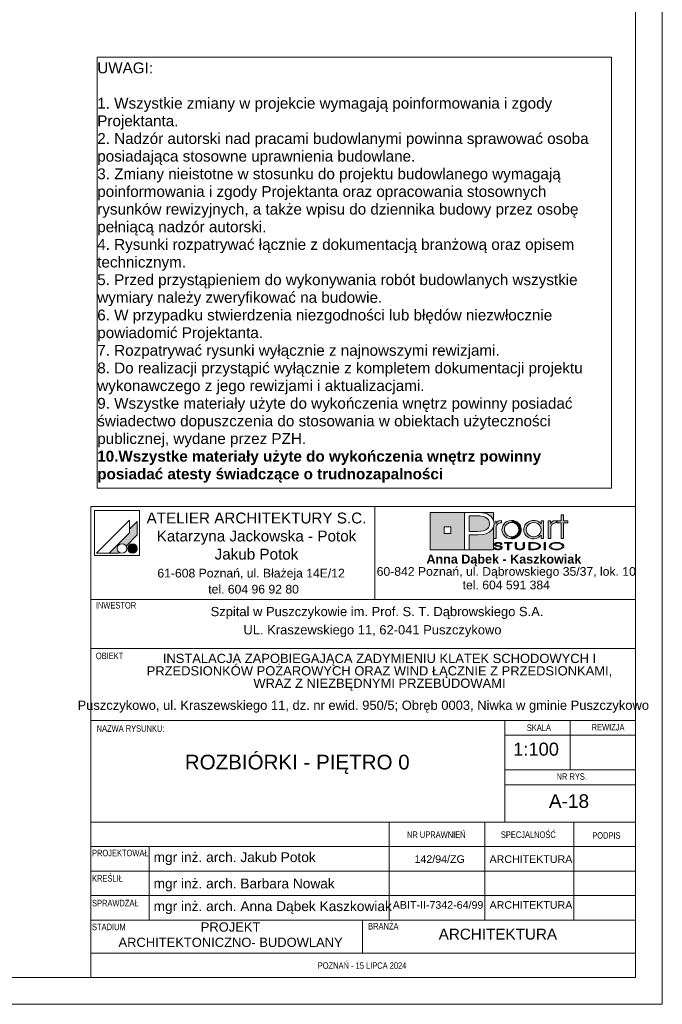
# Paper-space layout 'A-18 ROZBIÓRKI - PIĘTRO 0' of a CAD drawing. Header units: millimetres. Extents: x 0 to 540, y 0 to 297.
# Tile 6 of 7: x 422 to 540, y 0 to 181. Entities that reach past the tile are written whole.
import ezdxf

# ---------------------------------------------------------------- set-up
doc = ezdxf.new("R2010")
doc.units = ezdxf.units.MM
doc.header["$MEASUREMENT"] = 0
doc.layers.add('0_Nr_pióra__2', color=8, linetype='Continuous', lineweight=13)
for name, color, linetype, lineweight, true_color in [('0_Nr_pióra__249', 7, 'Continuous', 5, 0x191919), ('A_Arkusz_Nr_pióra__19', 7, 'Continuous', 5, 0x191919), ('A_Arkusz_Nr_pióra__255', 7, 'Continuous', 15, 0x242424)]:
    doc.layers.add(name, color=color, linetype=linetype, lineweight=lineweight, true_color=true_color)
doc.styles.add('STYL_AUTOMATYCZNY_1', font='arial.ttf')
doc.styles.add('STYL_AUTOMATYCZNY_2', font='ARIALN.TTF')
doc.styles.add('STYL_AUTOMATYCZNY_3', font='arial.ttf')

psp = doc.layouts.new('A-18 ROZBIÓRKI - PIĘTRO 0')

# ---------------------------------------------------------------- hatches: boundary and pattern name
at = {"layer": 'A_Arkusz_Nr_pióra__19', "linetype": 'Continuous', "lineweight": 5, "true_color": 0x191919}
for points in [[(443.6, 88.67), (442.2, 87.26), (442.2, 86.61), (438.43, 82.85), (440.24, 82.85), (440.35, 82.96), (440.22, 83.05), (440.11, 83.16), (440.02, 83.29), (439.96, 83.43), (439.92, 83.58), (439.91, 83.73), (439.92, 83.88), (439.96, 84.03), (440.02, 84.17), (440.11, 84.3), (440.22, 84.4), (440.35, 84.49), (440.49, 84.56), (440.64, 84.6), (440.79, 84.61), (440.94, 84.6), (441.09, 84.56), (441.23, 84.49), (441.36, 84.4), (441.46, 84.3), (441.56, 84.16), (443.6, 86.21), (443.6, 86.51)], [(443.6, 86.21), (443.6, 88.67), (442.2, 87.26), (442.2, 86.61), (438.43, 82.85), (440.24, 82.85), (440.35, 82.96, -1.314777), (441.56, 84.16)], [(509.46, 88.83), (509.02, 88.83), (509.02, 85.58), (509.48, 85.58), (509.49, 87.54, -0.145311), (509.61, 87.99, -0.140329), (510.1, 88.38), (510.45, 88.45), (510.45, 88.88), (510.01, 88.81), (509.68, 88.63), (509.46, 88.34)], [(510.56, 87.22), (510.58, 87.43), (510.63, 87.65), (510.71, 87.86), (510.82, 88.06), (510.95, 88.25), (511.11, 88.41), (511.48, 88.67), (511.88, 88.83), (512.33, 88.89), (512.35, 88.89), (512.33, 88.52), (512.17, 88.5), (512, 88.47), (511.83, 88.41), (511.67, 88.34), (511.53, 88.24), (511.39, 88.13), (511.17, 87.86), (511.04, 87.55), (511, 87.2), (511.04, 86.84), (511.18, 86.52), (511.4, 86.24), (511.68, 86.04), (511.99, 85.91), (512.17, 85.89), (512.15, 85.52), (511.88, 85.55), (511.47, 85.71), (511.11, 85.97), (510.8, 86.33), (510.62, 86.75)], [(512.33, 88.52), (512.68, 88.47), (513, 88.33), (513.29, 88.11), (513.5, 87.85), (513.62, 87.55), (513.67, 87.21), (513.64, 86.96), (514.05, 86.8), (514.07, 86.87), (514.1, 87.2), (514.08, 87.43), (514.03, 87.67), (513.93, 87.91), (513.77, 88.17), (513.56, 88.4), (513.3, 88.6), (513, 88.76), (512.68, 88.85), (512.35, 88.89)], [(520.14, 88.38), (520.05, 88.34), (519.97, 88.29), (519.87, 88.23), (519.76, 88.12), (519.67, 88.01), (519.6, 87.9), (519.56, 87.78), (519.53, 87.63), (519.52, 87.46), (519.52, 85.58), (519.07, 85.58), (519.07, 88.81), (519.5, 88.81), (519.5, 88.34), (519.72, 88.63), (520.05, 88.81), (520.49, 88.88), (520.49, 88.45), (520.36, 88.43), (520.24, 88.41)], [(521.85, 85.58), (521.41, 85.58), (521.41, 88.44), (520.7, 88.44), (520.7, 88.81), (521.41, 88.81), (521.41, 89.94), (521.85, 89.94), (521.85, 88.81), (522.66, 88.81), (522.66, 88.44), (521.85, 88.44)], [(512.86, 85.58), (512.6, 85.52), (512.33, 85.5), (512.15, 85.52), (512.17, 85.89), (512.34, 85.87), (512.69, 85.91), (513, 86.04), (513.28, 86.26), (513.5, 86.53), (513.62, 86.85), (513.64, 86.96), (514.05, 86.8), (513.97, 86.56), (513.8, 86.26), (513.61, 86.03), (513.38, 85.84), (513.12, 85.68)], [(442.36, 84.53), (443.02, 82.9, -0.39153), (441.92, 83.36, -0.418968)], [(442.36, 84.53), (443.02, 82.9, 0.455663), (443.49, 84.15, 0.390402)], [(509.33, 83.87), (509.06, 83.87), (509.08, 83.79), (509.13, 83.71), (509.2, 83.64), (509.28, 83.59), (509.36, 83.56), (509.43, 83.54), (509.48, 83.52), (509.61, 83.49), (509.74, 83.48), (509.82, 83.49), (509.9, 83.48), (510.05, 83.49), (510.24, 83.53), (510.41, 83.6), (510.52, 83.68), (510.59, 83.77), (510.62, 83.87), (510.61, 83.92), (510.58, 83.98), (510.55, 84.03), (510.49, 84.08), (510.44, 84.12), (510.35, 84.16), (510.3, 84.18), (510.2, 84.21), (510.16, 84.22), (510.15, 84.07), (510.19, 84.05), (510.29, 84), (510.34, 83.93), (510.36, 83.86), (510.35, 83.8), (510.31, 83.74), (510.23, 83.68), (510.17, 83.65), (510.11, 83.64), (510.02, 83.61), (509.94, 83.6), (509.87, 83.6), (509.8, 83.6), (509.71, 83.61), (509.63, 83.62), (509.56, 83.64), (509.49, 83.67), (509.45, 83.7), (509.39, 83.74), (509.35, 83.8)], [(510.29, 84.49), (510.55, 84.49), (510.53, 84.59), (510.47, 84.67), (510.35, 84.75), (510.21, 84.81), (510.04, 84.84), (509.85, 84.85), (509.66, 84.84), (509.49, 84.8), (509.34, 84.74), (509.23, 84.67), (509.16, 84.59), (509.14, 84.5), (509.16, 84.4), (509.22, 84.33), (509.32, 84.26), (509.4, 84.22), (509.47, 84.2), (509.53, 84.19), (509.65, 84.16), (509.76, 84.15), (509.88, 84.13), (509.99, 84.11), (510.07, 84.09), (510.15, 84.07), (510.16, 84.22), (510.04, 84.24), (509.88, 84.26), (509.69, 84.3), (509.6, 84.32), (509.52, 84.35), (509.45, 84.39), (509.41, 84.44), (509.4, 84.5), (509.42, 84.57), (509.46, 84.62), (509.54, 84.67), (509.62, 84.7), (509.72, 84.73), (509.81, 84.73), (509.9, 84.73), (509.99, 84.72), (510.07, 84.7), (510.15, 84.67), (510.22, 84.62), (510.27, 84.56)], [(511.85, 83.5), (511.6, 83.5), (511.6, 84.71), (511.02, 84.71), (511.02, 84.83), (512.43, 84.83), (512.43, 84.71), (511.85, 84.71)], [(514.45, 83.6), (514.36, 83.56), (514.25, 83.52), (514.12, 83.5), (513.99, 83.48), (513.86, 83.48), (513.67, 83.49), (513.5, 83.52), (513.34, 83.56), (513.15, 83.67), (513.03, 83.82), (513, 84), (513, 84.83), (513.25, 84.83), (513.25, 84), (513.26, 83.9), (513.31, 83.81), (513.37, 83.74, 0.154269), (513.86, 83.61, 0.149724), (514.34, 83.73), (514.41, 83.81)], [(514.41, 83.81), (514.45, 83.9), (514.46, 84), (514.46, 84.83), (514.72, 84.83), (514.72, 84), (514.7, 83.86), (514.63, 83.74), (514.53, 83.65), (514.45, 83.6)], [(515.76, 83.62), (516.04, 83.62), (516.04, 83.5), (515.51, 83.5), (515.51, 84.83), (516.04, 84.83), (516.04, 84.71), (515.76, 84.71)], [(516.23, 84.83), (516.55, 84.82), (516.75, 84.79), (516.75, 84.66), (516.59, 84.68), (516.38, 84.7), (516.13, 84.71), (516.04, 84.71), (516.04, 84.83)], [(516.74, 83.53), (516.72, 83.53), (516.5, 83.51), (516.25, 83.5), (516.04, 83.5), (516.04, 83.62), (516.13, 83.62), (516.28, 83.62), (516.45, 83.63), (516.53, 83.63), (516.66, 83.65), (516.74, 83.67)], [(517.07, 84.72), (517.23, 84.65), (517.36, 84.58), (517.48, 84.49), (517.57, 84.38), (517.62, 84.27), (517.64, 84.16), (517.61, 84.02), (517.53, 83.89), (517.39, 83.77), (517.25, 83.68), (517.09, 83.62), (516.92, 83.57), (516.74, 83.53), (516.74, 83.67), (516.88, 83.7), (517.07, 83.77), (517.22, 83.87), (517.31, 83.96), (517.37, 84.06), (517.39, 84.17), (517.37, 84.28), (517.3, 84.38), (517.21, 84.47), (517.08, 84.55), (516.93, 84.61), (516.75, 84.66), (516.75, 84.79), (516.83, 84.78)], [(518.57, 83.5), (518.32, 83.5), (518.32, 84.83), (518.57, 84.83)]]:
    psp.add_hatch(color=250, dxfattribs=at).paths.add_polyline_path(points)
at = {"layer": 'A_Arkusz_Nr_pióra__19', "linetype": 'Continuous', "lineweight": 0, "true_color": 0x131313}
h = psp.add_hatch(color=250, dxfattribs=at)
h.paths.add_polyline_path([(497.36, 90.34), (503.71, 90.34), (503.71, 83.46), (497.36, 83.46)])
h.paths.add_polyline_path([(499.96, 87.69), (501.15, 87.69), (501.15, 86.49), (499.96, 86.49)], flags=0)
for points in [[(506.17, 89.71), (505.71, 89.72), (504.53, 89.72), (504.53, 86.86), (506.06, 86.86), (506.69, 86.89), (507.19, 86.98), (507.59, 87.13), (507.79, 87.26), (507.96, 87.42), (508.11, 87.61), (508.21, 87.83), (508.28, 88.05), (508.3, 88.28), (508.24, 88.67), (508.07, 89), (507.78, 89.3), (507.48, 89.48), (507.12, 89.62), (506.71, 89.69), (506.5, 89.71)], [(509.03, 90.34), (509.02, 88.83), (508.99, 88.95), (508.83, 89.25), (508.63, 89.52), (508.39, 89.75), (508.11, 89.94), (507.83, 90.07), (507.54, 90.17), (507.23, 90.25), (506.87, 90.3), (506.07, 90.33), (506.02, 90.34)], [(504.53, 83.46), (509.03, 83.46), (509.03, 87.7), (508.73, 87.14), (508.24, 86.71), (507.69, 86.45), (507.02, 86.29), (506.24, 86.24), (504.53, 86.24)]]:
    psp.add_hatch(color=250, dxfattribs=at).paths.add_polyline_path(points)
at = {"layer": 'A_Arkusz_Nr_pióra__19', "linetype": 'Continuous', "lineweight": 5, "true_color": 0x191919}
h = psp.add_hatch(color=250, dxfattribs=at)
h.paths.add_polyline_path([(517.73, 86.15), (517.36, 85.79), (516.91, 85.57), (516.39, 85.5), (516.06, 85.53), (515.75, 85.61), (515.44, 85.75), (515.18, 85.92), (514.96, 86.14), (514.78, 86.41), (514.66, 86.67), (514.59, 86.93), (514.57, 87.2), (514.58, 87.41), (514.63, 87.61), (514.7, 87.82), (514.79, 88.02), (514.91, 88.19), (515.05, 88.36), (515.24, 88.52), (515.44, 88.65), (515.67, 88.76), (515.91, 88.83), (516.15, 88.87), (516.4, 88.89), (516.67, 88.87), (516.92, 88.81), (517.15, 88.72), (517.37, 88.59), (517.56, 88.43), (517.73, 88.24), (517.73, 88.51), (517.73, 88.81), (518.17, 88.81), (518.17, 87.53), (518.17, 85.58), (517.73, 85.58), (517.73, 85.83)])
h.paths.add_polyline_path([(515.81, 88.38, 0.471077), (515.22, 86.5, 0.494724), (517.4, 86.34, 0.387258), (517.36, 88.1, 0.314042)], flags=0)
h = psp.add_hatch(color=250, dxfattribs=at)
h.paths.add_polyline_path([(520.59, 84.85, 0.130991), (519.56, 84.6, 0.250658), (519.25, 84.17, 0.250617), (519.5, 83.77, 0.141351), (520.59, 83.48, 0.117723), (521.58, 83.7, 0.245905), (521.93, 84.16, 0.237366), (521.68, 84.56, 0.143887)])
h.paths.add_polyline_path([(520.59, 84.73, 0.128597), (519.81, 84.56), (519.72, 84.5), (519.65, 84.45), (519.58, 84.37), (519.54, 84.31), (519.51, 84.24), (519.5, 84.17), (519.53, 84.03), (519.62, 83.91), (519.78, 83.79, 0.126974), (520.59, 83.6, 0.113214), (521.35, 83.76), (521.49, 83.86), (521.58, 83.93), (521.63, 84.01), (521.66, 84.08), (521.67, 84.16), (521.65, 84.26), (521.6, 84.36), (521.52, 84.45), (521.39, 84.55, 0.11716)], flags=0)

# ---------------------------------------------------------------- linework, layer by layer
at = {"layer": '0_Nr_pióra__2', "color": 8, "linetype": 'Continuous', "lineweight": 13, "flags": 128}
psp.add_lwpolyline([(436.25, 173.97), (530.67, 173.97), (530.67, 94.78), (436.25, 94.78)], close=True, dxfattribs=at)
at = {"layer": '0_Nr_pióra__249', "color": 250, "linetype": 'Continuous', "lineweight": 5, "true_color": 0x191919}
for p, q in [((435.75, 90.68), (435.75, 82.41)), ((444.01, 90.68), (435.75, 90.68)), ((444.01, 90.68), (444.01, 82.41)), ((442.2, 88.91), (436.13, 82.85)), ((442.2, 88.91), (442.2, 86.61)), ((443.6, 88.67), (442.2, 87.26)), ((443.6, 88.67), (443.6, 86.51)), ((497.36, 90.34), (509.03, 90.34)), ((497.36, 83.46), (497.36, 90.34)), ((503.71, 83.46), (503.71, 90.34)), ((503.71, 90.34), (505.99, 90.34)), ((504.53, 89.72), (504.53, 86.86)), ((505.71, 89.72), (504.53, 89.72)), ((506.17, 89.71), (505.71, 89.72)), ((505.99, 90.34), (506.46, 90.33)), ((506.5, 89.71), (506.17, 89.71)), ((506.46, 90.33), (506.87, 90.3)), ((506.71, 89.69), (506.5, 89.71)), ((507.12, 89.62), (506.71, 89.69)), ((506.87, 90.3), (507.23, 90.25)), ((507.48, 89.48), (507.12, 89.62)), ((507.23, 90.25), (507.54, 90.17)), ((507.79, 89.29), (507.48, 89.48)), ((507.54, 90.17), (507.83, 90.07)), ((508.07, 89), (507.79, 89.29)), ((507.83, 90.07), (508.11, 89.94)), ((508.24, 88.67), (508.07, 89)), ((508.11, 89.94), (508.39, 89.75)), ((508.3, 88.28), (508.24, 88.67)), ((508.39, 89.75), (508.63, 89.52)), ((508.63, 89.52), (508.83, 89.25)), ((508.83, 89.25), (508.99, 88.95)), ((508.99, 88.95), (509.08, 88.62)), ((509.03, 90.34), (509.02, 88.81)), ((509.46, 88.81), (509.46, 88.34)), ((509.46, 88.34), (509.68, 88.63)), ((509.68, 88.63), (510.01, 88.81)), ((510.01, 88.81), (510.45, 88.88)), ((510.45, 88.88), (510.45, 88.45)), ((511.11, 88.41), (511.48, 88.67)), ((511.48, 88.67), (511.88, 88.83)), ((511.88, 88.83), (512.33, 88.89)), ((512.33, 88.89), (512.67, 88.86)), ((512.67, 88.86), (513, 88.76)), ((513, 88.76), (513.3, 88.6)), ((515.24, 88.52), (515.44, 88.65)), ((515.44, 88.65), (515.67, 88.76)), ((515.67, 88.76), (515.91, 88.83)), ((515.91, 88.83), (516.15, 88.87)), ((516.15, 88.87), (516.4, 88.89)), ((516.4, 88.89), (516.67, 88.87)), ((516.67, 88.87), (516.92, 88.81)), ((516.92, 88.81), (517.15, 88.72)), ((517.15, 88.72), (517.37, 88.59)), ((517.73, 88.24), (517.73, 88.81)), ((517.73, 88.81), (518.17, 88.81)), ((518.17, 88.81), (518.17, 85.58)), ((519.07, 85.58), (519.07, 88.81)), ((519.07, 88.81), (519.5, 88.81)), ((519.5, 88.81), (519.5, 88.34)), ((519.5, 88.34), (519.72, 88.63)), ((519.72, 88.63), (520.05, 88.81)), ((520.05, 88.81), (520.49, 88.88)), ((520.49, 88.88), (520.49, 88.45)), ((520.7, 88.44), (520.7, 88.81)), ((520.7, 88.81), (521.41, 88.81)), ((521.41, 88.81), (521.41, 89.94)), ((521.41, 89.94), (521.85, 89.94)), ((521.85, 89.94), (521.85, 88.81)), ((521.85, 88.81), (522.66, 88.81)), ((522.66, 88.81), (522.66, 88.44)), ((499.96, 87.69), (501.15, 87.69)), ((499.96, 87.69), (501.15, 87.69)), ((499.96, 86.49), (499.96, 87.69)), ((501.15, 87.69), (501.15, 86.49)), ((501.15, 87.69), (501.15, 86.49)), ((504.53, 86.86), (506.06, 86.86)), ((506.06, 86.86), (506.69, 86.89)), ((506.69, 86.89), (507.19, 86.98)), ((507.19, 86.98), (507.59, 87.13)), ((507.59, 87.13), (507.79, 87.26)), ((507.79, 87.26), (507.96, 87.42)), ((507.96, 87.42), (508.11, 87.61)), ((508.11, 87.61), (508.21, 87.83)), ((508.21, 87.83), (508.28, 88.05)), ((508.73, 87.14), (508.24, 86.71)), ((508.28, 88.05), (508.3, 88.28)), ((509.02, 87.66), (508.73, 87.14)), ((509.12, 88.27), (509.02, 87.66)), ((509.03, 87.67), (509.03, 83.46)), ((509.08, 88.62), (509.12, 88.27)), ((509.49, 87.63), (509.48, 87.46)), ((509.48, 87.46), (509.48, 85.58)), ((509.52, 87.78), (509.49, 87.63)), ((509.56, 87.9), (509.52, 87.78)), ((509.63, 88.01), (509.56, 87.9)), ((509.72, 88.12), (509.63, 88.01)), ((509.83, 88.23), (509.72, 88.12)), ((509.92, 88.29), (509.83, 88.23)), ((510.01, 88.34), (509.92, 88.29)), ((510.1, 88.38), (510.01, 88.34)), ((510.2, 88.41), (510.1, 88.38)), ((510.32, 88.43), (510.2, 88.41)), ((510.45, 88.45), (510.32, 88.43)), ((510.56, 87.22), (510.58, 87.43)), ((510.62, 86.75), (510.56, 87.22)), ((510.58, 87.43), (510.63, 87.65)), ((510.63, 87.65), (510.71, 87.86)), ((510.71, 87.86), (510.82, 88.06)), ((510.82, 88.06), (510.95, 88.25)), ((510.95, 88.25), (511.11, 88.41)), ((511.04, 87.55), (511, 87.2)), ((511, 87.2), (511.04, 86.84)), ((511.17, 87.86), (511.04, 87.55)), ((511.04, 86.84), (511.18, 86.52)), ((511.39, 88.13), (511.17, 87.86)), ((511.53, 88.24), (511.39, 88.13)), ((511.67, 88.34), (511.53, 88.24)), ((511.83, 88.41), (511.67, 88.34)), ((512, 88.47), (511.83, 88.41)), ((512.17, 88.5), (512, 88.47)), ((512.34, 88.52), (512.17, 88.5)), ((512.68, 88.47), (512.34, 88.52)), ((513, 88.33), (512.68, 88.47)), ((513.29, 88.11), (513, 88.33)), ((513.5, 87.85), (513.29, 88.11)), ((513.3, 88.6), (513.56, 88.4)), ((513.62, 87.55), (513.5, 87.85)), ((513.5, 86.53), (513.62, 86.85)), ((513.56, 88.4), (513.77, 88.17)), ((513.67, 87.21), (513.62, 87.55)), ((513.62, 86.85), (513.67, 87.21)), ((513.77, 88.17), (513.94, 87.9)), ((513.94, 87.9), (514.03, 87.67)), ((514.07, 86.87), (513.97, 86.56)), ((514.03, 87.67), (514.08, 87.43)), ((514.1, 87.2), (514.07, 86.87)), ((514.08, 87.43), (514.1, 87.2)), ((514.57, 87.2), (514.58, 87.41)), ((514.59, 86.93), (514.57, 87.2)), ((514.58, 87.41), (514.63, 87.61)), ((514.66, 86.67), (514.59, 86.93)), ((514.63, 87.61), (514.7, 87.82)), ((514.7, 87.82), (514.79, 88.02)), ((514.79, 88.02), (514.91, 88.19)), ((514.91, 88.19), (515.05, 88.36)), ((515.05, 87.55), (515.01, 87.22)), ((515.01, 87.22), (515.05, 86.87)), ((515.05, 88.36), (515.24, 88.52)), ((515.19, 87.85), (515.05, 87.55)), ((515.05, 86.87), (515.18, 86.55)), ((515.41, 88.12), (515.19, 87.85)), ((515.71, 88.34), (515.41, 88.12)), ((516.03, 88.47), (515.71, 88.34)), ((516.39, 88.52), (516.03, 88.47)), ((516.75, 88.47), (516.39, 88.52)), ((517.06, 88.34), (516.75, 88.47)), ((517.34, 88.12), (517.06, 88.34)), ((517.56, 87.85), (517.34, 88.12)), ((517.37, 88.59), (517.56, 88.43)), ((517.56, 88.43), (517.73, 88.24)), ((517.69, 87.54), (517.56, 87.85)), ((517.56, 86.54), (517.69, 86.85)), ((517.73, 87.19), (517.69, 87.54)), ((517.69, 86.85), (517.73, 87.19)), ((519.53, 87.63), (519.52, 87.46)), ((519.52, 87.46), (519.52, 85.58)), ((519.56, 87.78), (519.53, 87.63)), ((519.6, 87.9), (519.56, 87.78)), ((519.67, 88.01), (519.6, 87.9)), ((519.76, 88.12), (519.67, 88.01)), ((519.87, 88.23), (519.76, 88.12)), ((519.97, 88.29), (519.87, 88.23)), ((520.05, 88.34), (519.97, 88.29)), ((520.14, 88.38), (520.05, 88.34)), ((520.24, 88.41), (520.14, 88.38)), ((520.36, 88.43), (520.24, 88.41)), ((520.49, 88.45), (520.36, 88.43)), ((521.41, 88.44), (520.7, 88.44)), ((521.41, 85.58), (521.41, 88.44)), ((522.66, 88.44), (521.85, 88.44)), ((521.85, 88.44), (521.85, 85.58)), ((442.2, 86.61), (438.43, 82.85)), ((443.6, 86.21), (441.56, 84.16)), ((443.6, 86.51), (443.6, 86.21)), ((501.15, 86.49), (499.96, 86.49)), ((504.53, 86.24), (504.53, 83.46)), ((506.19, 86.24), (504.53, 86.24)), ((507, 86.29), (506.19, 86.24)), ((507.69, 86.45), (507, 86.29)), ((508.24, 86.71), (507.69, 86.45)), ((509.48, 85.58), (509.02, 85.58)), ((510.8, 86.33), (510.62, 86.75)), ((511.11, 85.97), (510.8, 86.33)), ((511.47, 85.71), (511.11, 85.97)), ((511.18, 86.52), (511.4, 86.24)), ((511.4, 86.24), (511.68, 86.04)), ((511.88, 85.55), (511.47, 85.71)), ((511.68, 86.04), (511.99, 85.91)), ((512.33, 85.5), (511.88, 85.55)), ((511.99, 85.91), (512.34, 85.87)), ((512.6, 85.52), (512.33, 85.5)), ((512.34, 85.87), (512.69, 85.91)), ((512.86, 85.58), (512.6, 85.52)), ((512.69, 85.91), (513, 86.04)), ((513.12, 85.68), (512.86, 85.58)), ((513, 86.04), (513.28, 86.26)), ((513.38, 85.84), (513.12, 85.68)), ((513.28, 86.26), (513.5, 86.53)), ((513.61, 86.03), (513.38, 85.84)), ((513.8, 86.26), (513.61, 86.03)), ((513.97, 86.56), (513.8, 86.26)), ((514.78, 86.41), (514.66, 86.67)), ((514.96, 86.14), (514.78, 86.41)), ((515.18, 85.92), (514.96, 86.14)), ((515.18, 86.55), (515.4, 86.28)), ((515.44, 85.75), (515.18, 85.92)), ((515.4, 86.28), (515.53, 86.16)), ((515.75, 85.61), (515.44, 85.75)), ((515.53, 86.16), (515.68, 86.06)), ((515.68, 86.06), (515.85, 85.98)), ((516.06, 85.53), (515.75, 85.61)), ((515.85, 85.98), (516.03, 85.92)), ((516.03, 85.92), (516.21, 85.88)), ((516.39, 85.5), (516.06, 85.53)), ((516.21, 85.88), (516.39, 85.87)), ((516.39, 85.87), (516.74, 85.91)), ((516.91, 85.57), (516.39, 85.5)), ((516.74, 85.91), (517.06, 86.05)), ((517.36, 85.79), (516.91, 85.57)), ((517.06, 86.05), (517.34, 86.26)), ((517.34, 86.26), (517.56, 86.54)), ((517.73, 86.15), (517.36, 85.79)), ((517.73, 85.58), (517.73, 86.15)), ((518.17, 85.58), (517.73, 85.58)), ((519.52, 85.58), (519.07, 85.58)), ((521.85, 85.58), (521.41, 85.58)), ((509.03, 83.46), (497.36, 83.46)), ((504.53, 83.46), (503.71, 83.46)), ((509.08, 83.79), (509.06, 83.87)), ((509.06, 83.87), (509.33, 83.87)), ((509.13, 83.71), (509.08, 83.79)), ((509.2, 83.64), (509.13, 83.71)), ((509.14, 84.5), (509.16, 84.59)), ((509.16, 84.4), (509.14, 84.5)), ((509.16, 84.59), (509.23, 84.67)), ((509.22, 84.33), (509.16, 84.4)), ((509.28, 83.59), (509.2, 83.64)), ((509.32, 84.26), (509.22, 84.33)), ((509.23, 84.67), (509.34, 84.74)), ((509.37, 83.55), (509.28, 83.59)), ((509.37, 84.23), (509.32, 84.26)), ((509.33, 83.87), (509.35, 83.8)), ((509.34, 84.74), (509.49, 84.8)), ((509.35, 83.8), (509.39, 83.74)), ((509.43, 84.21), (509.37, 84.23)), ((509.48, 83.52), (509.37, 83.55)), ((509.39, 83.74), (509.45, 83.7)), ((509.41, 84.56), (509.4, 84.5)), ((509.4, 84.5), (509.41, 84.44)), ((509.46, 84.62), (509.41, 84.56)), ((509.41, 84.44), (509.45, 84.39)), ((509.5, 84.19), (509.43, 84.21)), ((509.45, 84.39), (509.52, 84.35)), ((509.45, 83.7), (509.5, 83.67)), ((509.54, 84.67), (509.46, 84.62)), ((509.59, 83.5), (509.48, 83.52)), ((509.49, 84.8), (509.66, 84.84)), ((509.58, 84.18), (509.5, 84.19)), ((509.5, 83.67), (509.56, 83.64)), ((509.52, 84.35), (509.6, 84.32)), ((509.62, 84.7), (509.54, 84.67)), ((509.56, 83.64), (509.63, 83.62)), ((509.68, 84.16), (509.58, 84.18)), ((509.72, 83.48), (509.59, 83.5)), ((509.6, 84.32), (509.73, 84.29)), ((509.72, 84.73), (509.62, 84.7)), ((509.63, 83.62), (509.7, 83.61)), ((509.66, 84.84), (509.85, 84.85)), ((509.8, 84.14), (509.68, 84.16)), ((509.7, 83.61), (509.77, 83.6)), ((509.83, 84.73), (509.72, 84.73)), ((509.84, 83.48), (509.72, 83.48)), ((509.73, 84.29), (509.89, 84.26)), ((509.77, 83.6), (509.85, 83.6)), ((509.96, 84.12), (509.8, 84.14)), ((509.95, 84.72), (509.83, 84.73)), ((510.05, 83.49), (509.84, 83.48)), ((509.85, 84.85), (510.04, 84.84)), ((509.85, 83.6), (509.92, 83.6)), ((509.89, 84.26), (510.03, 84.24)), ((509.92, 83.6), (509.98, 83.61)), ((510.06, 84.7), (509.95, 84.72)), ((510.09, 84.09), (509.96, 84.12)), ((509.98, 83.61), (510.05, 83.62)), ((510.03, 84.24), (510.13, 84.22)), ((510.04, 84.84), (510.21, 84.81)), ((510.05, 83.62), (510.12, 83.64)), ((510.24, 83.53), (510.05, 83.49)), ((510.15, 84.67), (510.06, 84.7)), ((510.19, 84.05), (510.09, 84.09)), ((510.12, 83.64), (510.18, 83.66)), ((510.13, 84.22), (510.2, 84.21)), ((510.22, 84.62), (510.15, 84.67)), ((510.18, 83.66), (510.23, 83.68)), ((510.29, 84), (510.19, 84.05)), ((510.2, 84.21), (510.25, 84.2)), ((510.21, 84.81), (510.35, 84.75)), ((510.27, 84.56), (510.22, 84.62)), ((510.23, 83.68), (510.3, 83.74)), ((510.41, 83.6), (510.24, 83.53)), ((510.25, 84.2), (510.31, 84.18)), ((510.29, 84.49), (510.27, 84.56)), ((510.55, 84.49), (510.29, 84.49)), ((510.34, 83.93), (510.29, 84)), ((510.3, 83.74), (510.35, 83.8)), ((510.31, 84.18), (510.36, 84.16)), ((510.36, 83.86), (510.34, 83.93)), ((510.35, 84.75), (510.47, 84.67)), ((510.35, 83.8), (510.36, 83.86)), ((510.36, 84.16), (510.44, 84.12)), ((510.52, 83.68), (510.41, 83.6)), ((510.44, 84.12), (510.5, 84.08)), ((510.47, 84.67), (510.53, 84.59)), ((510.5, 84.08), (510.55, 84.03)), ((510.59, 83.77), (510.52, 83.68)), ((510.53, 84.59), (510.55, 84.49)), ((510.55, 84.03), (510.59, 83.98)), ((510.59, 83.98), (510.61, 83.92)), ((510.62, 83.87), (510.59, 83.77)), ((510.61, 83.92), (510.62, 83.87)), ((511.02, 84.71), (511.02, 84.83)), ((511.02, 84.83), (512.43, 84.83)), ((511.6, 84.71), (511.02, 84.71)), ((511.6, 83.5), (511.6, 84.71)), ((511.85, 83.5), (511.6, 83.5)), ((512.43, 84.71), (511.85, 84.71)), ((511.85, 84.71), (511.85, 83.5)), ((512.43, 84.83), (512.43, 84.71)), ((513, 84.83), (513.25, 84.83)), ((513, 84), (513, 84.83)), ((513.03, 83.82), (513, 84)), ((513.15, 83.67), (513.03, 83.82)), ((513.34, 83.56), (513.15, 83.67)), ((513.25, 84.83), (513.25, 84)), ((513.25, 84), (513.26, 83.9)), ((513.26, 83.9), (513.31, 83.81)), ((513.31, 83.81), (513.38, 83.73)), ((513.5, 83.52), (513.34, 83.56)), ((513.38, 83.73), (513.43, 83.7)), ((513.43, 83.7), (513.5, 83.67)), ((513.5, 83.67), (513.58, 83.64)), ((513.67, 83.49), (513.5, 83.52)), ((513.58, 83.64), (513.67, 83.62)), ((513.67, 83.62), (513.76, 83.61)), ((513.86, 83.48), (513.67, 83.49)), ((513.76, 83.61), (513.86, 83.61)), ((513.86, 83.61), (513.95, 83.61)), ((513.99, 83.48), (513.86, 83.48)), ((513.95, 83.61), (514.04, 83.62)), ((514.12, 83.5), (513.99, 83.48)), ((514.04, 83.62), (514.13, 83.64)), ((514.25, 83.52), (514.12, 83.5)), ((514.13, 83.64), (514.21, 83.67)), ((514.21, 83.67), (514.28, 83.7)), ((514.36, 83.56), (514.25, 83.52)), ((514.28, 83.7), (514.34, 83.73)), ((514.34, 83.73), (514.41, 83.81)), ((514.45, 83.6), (514.36, 83.56)), ((514.41, 83.81), (514.45, 83.9)), ((514.45, 83.9), (514.46, 84)), ((514.53, 83.65), (514.45, 83.6)), ((514.46, 84), (514.46, 84.83)), ((514.46, 84.83), (514.72, 84.83)), ((514.63, 83.74), (514.53, 83.65)), ((514.7, 83.86), (514.63, 83.74)), ((514.72, 84), (514.7, 83.86)), ((514.72, 84.83), (514.72, 84)), ((515.51, 83.5), (515.51, 84.83)), ((515.51, 84.83), (516.04, 84.83)), ((515.51, 83.5), (515.51, 84.83)), ((515.51, 84.83), (516.23, 84.83)), ((516.04, 83.5), (515.51, 83.5)), ((516.25, 83.5), (515.51, 83.5)), ((516.04, 84.71), (515.76, 84.71)), ((515.76, 84.71), (515.76, 83.62)), ((516.13, 84.71), (515.76, 84.71)), ((515.76, 84.71), (515.76, 83.62)), ((515.76, 83.62), (516.04, 83.62)), ((515.76, 83.62), (516.13, 83.62)), ((516.04, 84.83), (516.04, 84.71)), ((516.04, 83.62), (516.04, 83.5)), ((516.38, 84.7), (516.13, 84.71)), ((516.13, 83.62), (516.35, 83.62)), ((516.23, 84.83), (516.55, 84.82)), ((516.5, 83.51), (516.25, 83.5)), ((516.35, 83.62), (516.53, 83.63)), ((516.59, 84.68), (516.38, 84.7)), ((516.72, 83.53), (516.5, 83.51)), ((516.53, 83.63), (516.68, 83.65)), ((516.55, 84.82), (516.83, 84.78)), ((516.77, 84.65), (516.59, 84.68)), ((516.68, 83.65), (516.89, 83.7)), ((516.92, 83.57), (516.72, 83.53)), ((516.93, 84.61), (516.77, 84.65)), ((516.83, 84.78), (517.07, 84.72)), ((516.89, 83.7), (517.07, 83.77)), ((517.09, 83.62), (516.92, 83.57)), ((517.07, 84.55), (516.93, 84.61)), ((517.07, 84.72), (517.23, 84.65)), ((517.2, 84.48), (517.07, 84.55)), ((517.07, 83.77), (517.22, 83.87)), ((517.25, 83.68), (517.09, 83.62)), ((517.3, 84.38), (517.2, 84.48)), ((517.22, 83.87), (517.31, 83.96)), ((517.23, 84.65), (517.36, 84.58)), ((517.39, 83.77), (517.25, 83.68)), ((517.37, 84.28), (517.3, 84.38)), ((517.31, 83.96), (517.37, 84.06)), ((517.36, 84.58), (517.48, 84.49)), ((517.39, 84.17), (517.37, 84.28)), ((517.37, 84.06), (517.39, 84.17)), ((517.53, 83.89), (517.39, 83.77)), ((517.48, 84.49), (517.57, 84.38)), ((517.61, 84.02), (517.53, 83.89)), ((517.57, 84.38), (517.62, 84.27)), ((517.64, 84.16), (517.61, 84.02)), ((517.62, 84.27), (517.64, 84.16)), ((518.32, 83.5), (518.32, 84.83)), ((518.32, 84.83), (518.57, 84.83)), ((518.32, 83.5), (518.32, 84.83)), ((518.32, 84.83), (518.57, 84.83)), ((518.57, 83.5), (518.32, 83.5)), ((518.57, 83.5), (518.32, 83.5)), ((518.57, 84.83), (518.57, 83.5)), ((518.57, 84.83), (518.57, 83.5)), ((519.25, 84.17), (519.27, 84.28)), ((519.26, 84.07), (519.25, 84.17)), ((519.31, 83.97), (519.26, 84.07)), ((519.27, 84.28), (519.33, 84.39)), ((519.38, 83.87), (519.31, 83.97)), ((519.33, 84.39), (519.42, 84.5)), ((519.5, 83.77), (519.38, 83.87)), ((519.42, 84.5), (519.56, 84.6)), ((519.51, 84.24), (519.5, 84.17)), ((519.5, 84.17), (519.53, 84.03)), ((519.65, 83.67), (519.5, 83.77)), ((519.54, 84.31), (519.51, 84.24)), ((519.53, 84.03), (519.62, 83.91)), ((519.58, 84.37), (519.54, 84.31)), ((519.56, 84.6), (519.73, 84.69)), ((519.64, 84.44), (519.58, 84.37)), ((519.62, 83.91), (519.77, 83.79)), ((519.72, 84.5), (519.64, 84.44)), ((519.84, 83.6), (519.65, 83.67)), ((519.81, 84.56), (519.72, 84.5)), ((519.73, 84.69), (519.93, 84.76)), ((519.77, 83.79), (519.88, 83.74)), ((520.04, 84.66), (519.81, 84.56)), ((520.07, 83.53), (519.84, 83.6)), ((519.88, 83.74), (520, 83.69)), ((519.93, 84.76), (520.14, 84.81)), ((520, 83.69), (520.13, 83.65)), ((520.3, 84.71), (520.04, 84.66)), ((520.33, 83.49), (520.07, 83.53)), ((520.13, 83.65), (520.28, 83.62)), ((520.14, 84.81), (520.35, 84.84)), ((520.28, 83.62), (520.43, 83.6)), ((520.59, 84.73), (520.3, 84.71)), ((520.59, 83.48), (520.33, 83.49)), ((520.35, 84.84), (520.59, 84.85)), ((520.43, 83.6), (520.59, 83.6)), ((520.59, 84.85), (520.85, 84.84)), ((520.76, 84.72), (520.59, 84.73)), ((520.59, 83.6), (520.81, 83.61)), ((520.78, 83.48), (520.59, 83.48)), ((520.93, 84.7), (520.76, 84.72)), ((520.97, 83.51), (520.78, 83.48)), ((520.81, 83.61), (521.01, 83.64)), ((520.85, 84.84), (521.1, 84.8)), ((521.09, 84.67), (520.93, 84.7)), ((521.15, 83.54), (520.97, 83.51)), ((521.01, 83.64), (521.2, 83.7)), ((521.26, 84.61), (521.09, 84.67)), ((521.1, 84.8), (521.34, 84.73)), ((521.31, 83.59), (521.15, 83.54)), ((521.2, 83.7), (521.35, 83.76)), ((521.4, 84.54), (521.26, 84.61)), ((521.45, 83.64), (521.31, 83.59)), ((521.34, 84.73), (521.53, 84.65)), ((521.35, 83.76), (521.48, 83.84)), ((521.52, 84.45), (521.4, 84.54)), ((521.58, 83.7), (521.45, 83.64)), ((521.48, 83.84), (521.58, 83.93)), ((521.6, 84.36), (521.52, 84.45)), ((521.53, 84.65), (521.68, 84.56)), ((521.58, 83.93), (521.63, 84.01)), ((521.77, 83.84), (521.58, 83.7)), ((521.65, 84.26), (521.6, 84.36)), ((521.63, 84.01), (521.66, 84.08)), ((521.67, 84.16), (521.65, 84.26)), ((521.66, 84.08), (521.67, 84.16)), ((521.68, 84.56), (521.8, 84.45)), ((521.89, 84), (521.77, 83.84)), ((521.8, 84.45), (521.87, 84.36)), ((521.87, 84.36), (521.91, 84.26)), ((521.93, 84.16), (521.89, 84)), ((521.91, 84.26), (521.93, 84.16)), ((435.75, 82.41), (444.01, 82.41)), ((436.13, 82.85), (440.24, 82.85)), ((440.35, 82.96), (440.24, 82.85))]:
    psp.add_line(p, q, dxfattribs=at)
for centre, start, end in [((440.79, 83.73), 0, 180), ((440.79, 83.73), 180, 0), ((442.72, 83.73), 0, 180), ((442.72, 83.73), 180, 0)]:
    psp.add_arc(centre, 0.882, start, end, dxfattribs=at)
at = {"layer": 'A_Arkusz_Nr_pióra__255', "color": 250, "linetype": 'Continuous', "lineweight": 15, "true_color": 0x242424}
for p, q in [((535.1, 292.1), (535.1, 4.9)), ((435.1, 91.43), (535.1, 91.43)), ((435.1, 91.43), (435.1, 74.35)), ((487.22, 91.43), (487.22, 74.35)), ((435.1, 74.35), (535.1, 74.35)), ((435.1, 74.35), (435.1, 4.9)), ((535.1, 74.35), (435.1, 74.35)), ((435.1, 65.35), (535.1, 65.35)), ((435.1, 52.15), (535.1, 52.15)), ((511.1, 33.46), (511.1, 52.15)), ((523.1, 43.06), (523.1, 52.15)), ((511.1, 49.43), (535.1, 49.43)), ((511.1, 43.06), (535.1, 43.06)), ((511.1, 40.34), (535.1, 40.34)), ((435.1, 33.46), (535.1, 33.46)), ((489.85, 15.46), (489.85, 33.46)), ((507.43, 15.46), (507.43, 33.46)), ((523.75, 15.46), (523.75, 33.46)), ((435.1, 28.96), (535.1, 28.96)), ((445.8, 15.46), (445.8, 28.96)), ((435.1, 24.46), (535.1, 24.46)), ((435.1, 19.96), (535.1, 19.96)), ((445.8, 19.96), (535.1, 19.96)), ((435.1, 15.46), (534.96, 15.46)), ((449.1, 15.46), (535.1, 15.46)), ((484.96, 15.46), (484.96, 9.4)), ((435.1, 9.4), (535.1, 9.4)), ((435.1, 9.4), (535.1, 9.4)), ((535.1, 4.9), (29.9, 4.9))]:
    psp.add_line(p, q, dxfattribs=at)
at = {"layer": 'A_Arkusz_Nr_pióra__255', "color": 250, "linetype": 'Continuous', "lineweight": 15, "true_color": 0x242424, "flags": 128}
psp.add_lwpolyline([(0, 297), (540, 297), (540, 0), (0, 0)], close=True, dxfattribs=at)

# ---------------------------------------------------------------- texts
at = {"layer": '0_Nr_pióra__2', "color": 8, "linetype": 'Continuous', "lineweight": 13, "insert": (436.25, 173.01), "char_height": 2, "width": 93.4245, "attachment_point": 1, "line_spacing_factor": 0.972584, "style": 'STYL_AUTOMATYCZNY_1'}
psp.add_mtext('\\A1;{\\pql;\\fArial|b0|i0|c238|p0;\\W1.000000;UWAGI:\\P\\pql;\\fArial|b0|i0|c238|p0;\\W1.000000;\\P\\pql;\\fArial|b0|i0|c238|p0;\\W1.000000;1. Wszystkie zmiany w projekcie wymagają poinformowania i zgody Projektanta.\\P\\pql;\\fArial|b0|i0|c238|p0;\\W1.000000;2. Nadzór autorski nad pracami budowlanymi powinna sprawować osoba posiadająca stosowne uprawnienia budowlane.\\P\\pql;\\fArial|b0|i0|c238|p0;\\W1.000000;3. Zmiany nieistotne w stosunku do projektu budowlanego wymagają poinformowania i zgody Projektanta oraz opracowania stosownych rysunków rewizyjnych, a także wpisu do dziennika budowy przez osobę pełniącą nadzór autorski.\\P\\pql;\\fArial|b0|i0|c238|p0;\\W1.000000;4. Rysunki rozpatrywać łącznie z dokumentacją branżową oraz opisem technicznym.\\P\\pql;\\pt3.76365;\\fArial|b0|i0|c238|p0;\\W1.000000;5. Przed przystąpieniem do wykonywania robót budowlanych wszystkie wymiary należy zweryfikować na budowie.\\P\\pql;\\fArial|b0|i0|c238|p0;\\W1.000000;6. W przypadku stwierdzenia niezgodności lub błędów niezwłocznie powiadomić Projektanta.\\P\\pql;\\fArial|b0|i0|c238|p0;\\W1.000000;7. Rozpatrywać rysunki wyłącznie z najnowszymi rewizjami.\\P\\pql;\\fArial|b0|i0|c238|p0;\\W1.000000;8. Do realizacji przystąpić wyłącznie z kompletem dokumentacji projektu wykonawczego z jego rewizjami i aktualizacjami.\\P\\pql;\\fArial|b0|i0|c238|p0;\\W1.000000;9. Wszystke materiały użyte do wykończenia wnętrz powinny posiadać świadectwo dopuszczenia do stosowania w obiektach użyteczności publicznej, wydane przez PZH.\\P\\pql;\\fArial|b1|i0|c238|p0;\\W1.000000;10.Wszystke materiały użyte do wykończenia wnętrz powinny posiadać atesty świadczące o trudnozapalności}', dxfattribs=at)
at = {"layer": 'A_Arkusz_Nr_pióra__19', "color": 250, "linetype": 'Continuous', "lineweight": 5, "true_color": 0x191919, "attachment_point": 5}
for s, insert, char_height, style in [('\\A1;{\\pqc;\\fArial|b0|i0|c238|p0;\\W1.000000;ATELIER ARCHITEKTURY S.C.}', (465.49, 89.31), 1.9999, 'STYL_AUTOMATYCZNY_1'), ('\\A1;{\\pqc;\\fArial|b0|i0|c238|p0;\\W1.000000;Katarzyna Jackowska - Potok}', (465.49, 85.72), 1.9999, 'STYL_AUTOMATYCZNY_1'), ('\\A1;{\\pqc;\\fArial|b0|i0|c238|p0;\\W1.000000;Jakub Potok}', (465.49, 82.68), 1.9999, 'STYL_AUTOMATYCZNY_1'), ('\\A1;{\\pqc;\\fArial|b1|i0|c238|p0;\\W1.000000;Anna Dąbek - Kaszkowiak}', (510.91, 81.53), 1.6499, 'STYL_AUTOMATYCZNY_3'), ('\\A1;{\\pqc;\\fArial|b0|i0|c238|p0;\\W1.000000;61-608 Poznań, ul. Błażeja 14E/12}', (464.5, 78.96), 1.5999, 'STYL_AUTOMATYCZNY_1'), ('\\A1;{\\pqc;\\fArial|b0|i0|c238|p0;\\W1.000000;tel. 604 96 92 80}', (464.95, 76.24), 1.5999, 'STYL_AUTOMATYCZNY_1')]:
    psp.add_mtext(s, dxfattribs=dict(at, insert=insert, char_height=char_height, style=style))
at = {"layer": 'A_Arkusz_Nr_pióra__19', "color": 250, "linetype": 'Continuous', "lineweight": 5, "true_color": 0x191919, "insert": (511.35, 78.26), "char_height": 1.59993, "attachment_point": 5, "line_spacing_factor": 0.931904, "style": 'STYL_AUTOMATYCZNY_1'}
psp.add_mtext('\\A1;{\\pqc;\\fArial|b0|i0|c238|p0;\\W1.000000;6\\fArial|b0|i0|c238|p0;\\W1.000000;0\\fArial|b0|i0|c238|p0;\\W1.000000;-\\fArial|b0|i0|c238|p0;\\W1.000000;842\\fArial|b0|i0|c238|p0;\\W1.000000; Poznań, ul. Dąbrowskiego \\fArial|b0|i0|c238|p0;\\W1.000000;35/37, lok. 10\\P\\pqc;\\fArial|b0|i0|c238|p0;\\W1.000000;tel. 604 591 384}', dxfattribs=at)
at = {"layer": 'A_Arkusz_Nr_pióra__255', "color": 250, "linetype": 'Continuous', "lineweight": 15, "true_color": 0x242424}
for s, insert, char_height, attachment_point, style in [('\\A1;{\\pql;\\fArial Narrow|b0|i0|c238|p0;\\W1.000000;INWESTOR}', (435.99, 73.29), 1.2, 4, 'STYL_AUTOMATYCZNY_2'), ('\\A1;{\\pql;\\fArial|b0|i0|c238|p0;\\W1.000000;Szpital w Puszczykowie im. Prof. S. T. Dąbrowskiego S.A.}', (457.07, 71.89), 1.7, 4, 'STYL_AUTOMATYCZNY_1'), ('\\A1;{\\pqc;\\fArial|b0|i0|c238|p0;\\W1.000000;UL. Kraszewskiego 11, 62-041 Puszczykowo}', (486.79, 68.54), 1.7, 5, 'STYL_AUTOMATYCZNY_1'), ('\\A1;{\\pql;\\fArial Narrow|b0|i0|c238|p0;\\W1.000000;OBIEKT}', (435.99, 63.99), 1.2, 4, 'STYL_AUTOMATYCZNY_2'), ('\\A1;{\\pql;\\fArial Narrow|b0|i0|c238|p0;\\W1.000000;NAZWA RYSUNKU:}', (436.14, 50.64), 1.2, 4, 'STYL_AUTOMATYCZNY_2'), ('\\A1;{\\pql;\\fArial Narrow|b0|i0|c238|p0;\\W1.000000;SKALA}', (515.12, 50.8), 1.2, 4, 'STYL_AUTOMATYCZNY_2'), ('\\A1;{\\pql;\\fArial Narrow|b0|i0|c238|p0;\\W1.000000;REWIZJA}', (527.03, 50.89), 1.2, 4, 'STYL_AUTOMATYCZNY_2'), ('\\A1;{\\pql;\\fArial|b0|i0|c238|p0;\\W1.000000;1:100}', (512.63, 46.85), 2.3999, 4, 'STYL_AUTOMATYCZNY_1'), ('\\A1;{\\pqc;\\fArial|b0|i0|c238|p0;\\W1.000000;ROZBIÓRKI - PIĘTRO 0}', (472.97, 44.08), 2.7, 5, 'STYL_AUTOMATYCZNY_1'), ('\\A1;{\\pql;\\fArial Narrow|b0|i0|c238|p0;\\W1.000000;NR RYS.}', (520.59, 41.83), 1.2, 4, 'STYL_AUTOMATYCZNY_2'), ('\\A1;{\\pqc;\\fArial|b0|i0|c238|p0;\\W1.000000;A-18}', (522.87, 37.31), 2.5, 5, 'STYL_AUTOMATYCZNY_1'), ('\\A1;{\\pql;\\fArial Narrow|b0|i0|c238|p0;\\W1.000000;NR UPRAWNIEŃ}', (493.12, 31.15), 1.2, 4, 'STYL_AUTOMATYCZNY_2'), ('\\A1;{\\pql;\\fArial Narrow|b0|i0|c238|p0;\\W1.000000;SPECJALNOŚĆ}', (510.36, 31.15), 1.2, 4, 'STYL_AUTOMATYCZNY_2'), ('\\A1;{\\pql;\\fArial Narrow|b0|i0|c238|p0;\\W1.000000;PODPIS}', (527.14, 31), 1.2, 4, 'STYL_AUTOMATYCZNY_2'), ('\\A1;{\\pql;\\fArial Narrow|b0|i0|c238|p0;\\W1.000000;PROJEKTOWAŁ}', (435.29, 27.79), 1.2, 4, 'STYL_AUTOMATYCZNY_2'), ('\\A1;{\\pql;\\fArial|b0|i0|c238|p0;\\W1.000000;mgr inż. arch. Jakub Potok}', (446.6, 26.75), 1.7999, 4, 'STYL_AUTOMATYCZNY_1'), ('\\A1;{\\pql;\\fArial|b0|i0|c238|p0;\\W1.000000;142/94/ZG}', (494.5, 26.66), 1.4, 4, 'STYL_AUTOMATYCZNY_1'), ('\\A1;{\\pql;\\fArial|b0|i0|c238|p0;\\W1.000000;ARCHITEKTURA}', (508.28, 26.66), 1.4, 4, 'STYL_AUTOMATYCZNY_1'), ('\\A1;{\\pql;\\fArial Narrow|b0|i0|c238|p0;\\W1.000000;KREŚLIŁ}', (435.29, 23.13), 1.2, 4, 'STYL_AUTOMATYCZNY_2'), ('\\A1;{\\pql;\\fArial|b0|i0|c238|p0;\\W1.000000;mgr inż. arch. Barbara Nowak}', (446.6, 21.92), 1.7999, 4, 'STYL_AUTOMATYCZNY_1'), ('\\A1;{\\pql;\\fArial Narrow|b0|i0|c238|p0;\\W1.000000;SPRAWDZAŁ}', (435.29, 18.59), 1.2, 4, 'STYL_AUTOMATYCZNY_2'), ('\\A1;{\\pql;\\fArial|b0|i0|c238|p0;\\W1.000000;mgr inż. arch. Anna Dąbek Kaszkowiak }', (446.6, 17.75), 1.7999, 4, 'STYL_AUTOMATYCZNY_1'), ('\\A1;{\\pql;\\fArial|b0|i0|c238|p0;\\W1.000000;ABIT-II-7342-64/99}', (490.51, 18.24), 1.4, 4, 'STYL_AUTOMATYCZNY_1'), ('\\A1;{\\pql;\\fArial|b0|i0|c238|p0;\\W1.000000;ARCHITEKTURA}', (508.28, 18.24), 1.4, 4, 'STYL_AUTOMATYCZNY_1'), ('\\A1;{\\pql;\\fArial Narrow|b0|i0|c238|p0;\\W1.000000;STADIUM}', (435.29, 14.21), 1.2, 4, 'STYL_AUTOMATYCZNY_2'), ('\\A1;{\\pql;\\fArial Narrow|b0|i0|c238|p0;\\W1.000000;BRANŻA}', (485.99, 14.34), 1.2, 4, 'STYL_AUTOMATYCZNY_2'), ('\\A1;{\\pqc;\\fArial|b0|i0|c238|p0;\\W1.000000;ARCHITEKTURA}', (509.81, 12.88), 2, 5, 'STYL_AUTOMATYCZNY_1'), ('\\A1;{\\pql;\\fArial Narrow|b0|i0|c238|p0;\\W1.000000;POZNAŃ - 15 LIPCA 202\\fArial Narrow|b0|i0|c238|p0;\\W1.000000;4}', (476.74, 7.11), 1.19995, 4, 'STYL_AUTOMATYCZNY_2')]:
    psp.add_mtext(s, dxfattribs=dict(at, insert=insert, char_height=char_height, attachment_point=attachment_point, style=style))
at = {"layer": 'A_Arkusz_Nr_pióra__255', "color": 250, "linetype": 'Continuous', "lineweight": 15, "true_color": 0x242424, "char_height": 1.7, "attachment_point": 5, "style": 'STYL_AUTOMATYCZNY_1'}
for s, insert, width, line_spacing_factor in [('\\A1;{\\pqc;\\fArial|b0|i0|c238|p0;\\W1.000000;INSTALACJA ZAPOBIEGAJĄCA ZADYMIENIU KLATEK SCHODOWYCH I PRZEDSIONKÓW POŻAROWYCH ORAZ WIND ŁĄCZNIE Z PRZEDSIONKAMI, WRAZ Z NIEZBĘDNYMI PRZEBUDOWAMI}', (488.07, 61), 92.1354, 0.804067), ('\\A1;{\\pqc;\\fArial|b0|i0|c238|p0;\\W1.000000;Puszczykowo, ul. Kraszewskiego 11, dz. nr ewid. 950/5; Obręb 0003, Niwka w gminie Puszczykowo}', (485.1, 54.68), 100.0009, 0.930913)]:
    psp.add_mtext(s, dxfattribs=dict(at, insert=insert, width=width, line_spacing_factor=line_spacing_factor))
at = {"layer": 'A_Arkusz_Nr_pióra__255', "color": 250, "linetype": 'Continuous', "lineweight": 15, "true_color": 0x242424, "insert": (460.73, 12.78), "char_height": 1.7, "attachment_point": 5, "line_spacing_factor": 0.99104, "style": 'STYL_AUTOMATYCZNY_1'}
psp.add_mtext('\\A1;{\\pqc;\\fArial|b0|i0|c238|p0;\\W1.000000;PROJEKT \\P\\pqc;\\fArial|b0|i0|c238|p0;\\W1.000000;ARCHITEKTONICZNO- BUDOWLANY}', dxfattribs=at)

doc.saveas('drawing.dxf')
